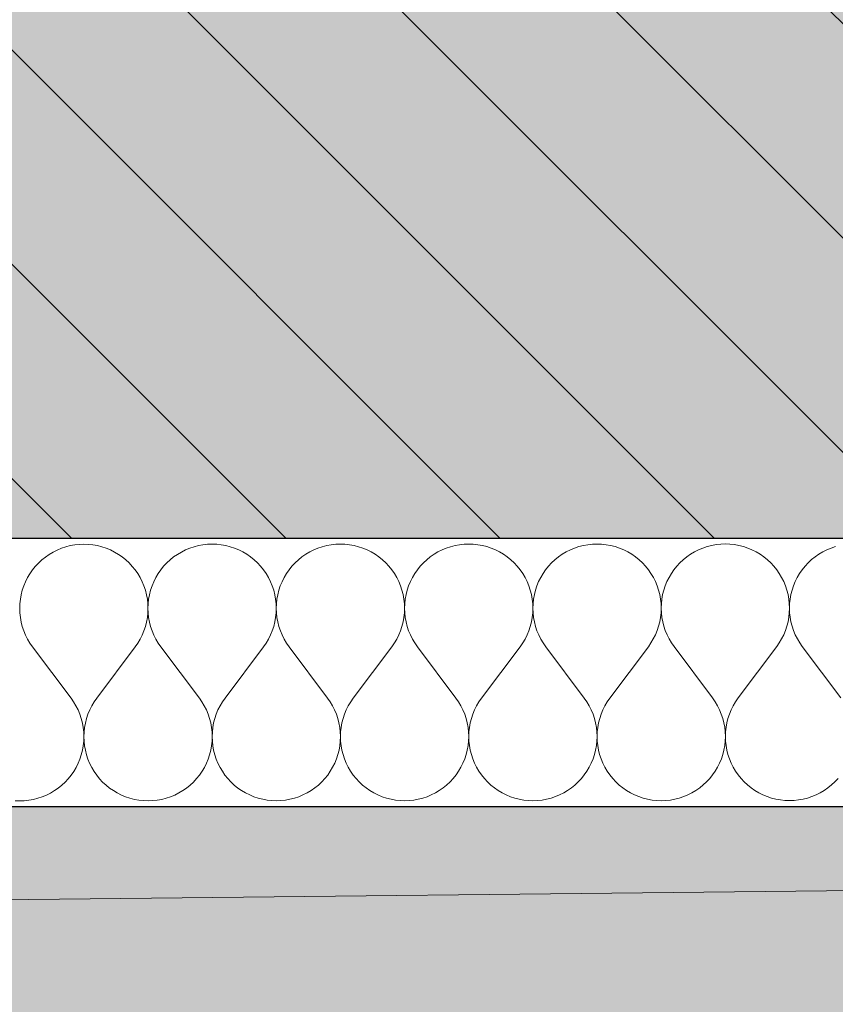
# Model space of a CAD drawing. Header units: millimetres. Extents: x -40276 to 214973, y -147941 to 35228.
# Tile 42 of 256: x -11010 to -10525, y 74 to 659. Entities that reach past the tile are written whole.
import ezdxf

# ---------------------------------------------------------------- set-up
doc = ezdxf.new("R2010")
doc.units = ezdxf.units.MM
doc.header["$MEASUREMENT"] = 0
doc.linetypes.add('Wipeout_Contour', pattern=[1000, 0, -1000])
for name, color, linetype in [('1._POHLED ZÁPADNÍ_2_0_plochy', 7, 'Continuous'), ('1._POHLED ZÁPADNÍ_2_2D prvky - obecné', 7, 'Continuous'), ('1._POHLED ZÁPADNÍ_2_akustické prvky', 7, 'Continuous'), ('1._POHLED ZÁPADNÍ_2_BT_ortho', 7, 'Continuous'), ('1._POHLED ZÁPADNÍ_2_Nové_Výplně – Řezové', 7, 'Continuous'), ('1._POHLED ZÁPADNÍ_2_Výplně – Řezové', 7, 'Continuous')]:
    doc.layers.add(name, color=color, linetype=linetype)

# ---------------------------------------------------------------- blocks, each defined once
blk = doc.blocks.new('*X6', base_point=(-42174.69, -26223.67))
at = {"layer": '1._POHLED ZÁPADNÍ_2_Nové_Výplně – Řezové', "color": 21, "linetype": 'Continuous', "lineweight": 20, "true_color": 0xffaaaa}
for p, q in [((-10984.85, 344.99), (-10987.36, 343.94)), ((-10982.27, 345.85), (-10984.85, 344.99)), ((-10979.63, 346.52), (-10982.27, 345.85)), ((-10976.95, 347), (-10979.63, 346.52)), ((-10974.25, 347.3), (-10976.95, 347)), ((-10971.53, 347.39), (-10974.25, 347.3)), ((-10968.81, 347.3), (-10971.53, 347.39)), ((-10966.11, 347.01), (-10968.81, 347.3)), ((-10963.43, 346.53), (-10966.11, 347.01)), ((-10960.79, 345.85), (-10963.43, 346.53)), ((-10958.21, 344.99), (-10960.79, 345.85)), ((-10955.7, 343.95), (-10958.21, 344.99)), ((-10908.66, 345.01), (-10911.17, 343.97)), ((-10906.08, 345.87), (-10908.66, 345.01)), ((-10903.44, 346.54), (-10906.08, 345.87)), ((-10900.76, 347.03), (-10903.44, 346.54)), ((-10898.06, 347.32), (-10900.76, 347.03)), ((-10895.34, 347.42), (-10898.06, 347.32)), ((-10892.62, 347.32), (-10895.34, 347.42)), ((-10889.92, 347.03), (-10892.62, 347.32)), ((-10887.24, 346.55), (-10889.92, 347.03)), ((-10884.6, 345.88), (-10887.24, 346.55)), ((-10882.02, 345.02), (-10884.6, 345.88)), ((-10879.51, 343.98), (-10882.02, 345.02)), ((-10832.47, 345.03), (-10834.98, 343.99)), ((-10829.89, 345.89), (-10832.47, 345.03)), ((-10827.25, 346.57), (-10829.89, 345.89)), ((-10824.57, 347.05), (-10827.25, 346.57)), ((-10821.87, 347.34), (-10824.57, 347.05)), ((-10819.15, 347.44), (-10821.87, 347.34)), ((-10816.43, 347.34), (-10819.15, 347.44)), ((-10813.73, 347.05), (-10816.43, 347.34)), ((-10811.05, 346.57), (-10813.73, 347.05)), ((-10808.41, 345.9), (-10811.05, 346.57)), ((-10805.83, 345.04), (-10808.41, 345.9)), ((-10803.32, 344), (-10805.83, 345.04)), ((-10756.28, 345.05), (-10758.79, 344.01)), ((-10753.7, 345.91), (-10756.28, 345.05)), ((-10751.06, 346.59), (-10753.7, 345.91)), ((-10748.38, 347.07), (-10751.06, 346.59)), ((-10745.68, 347.36), (-10748.38, 347.07)), ((-10742.96, 347.46), (-10745.68, 347.36)), ((-10740.24, 347.37), (-10742.96, 347.46)), ((-10737.54, 347.08), (-10740.24, 347.37)), ((-10734.86, 346.59), (-10737.54, 347.08)), ((-10732.22, 345.92), (-10734.86, 346.59)), ((-10729.64, 345.06), (-10732.22, 345.92)), ((-10727.13, 344.02), (-10729.64, 345.06)), ((-10680.09, 345.08), (-10682.6, 344.03)), ((-10677.51, 345.94), (-10680.09, 345.08)), ((-10674.87, 346.61), (-10677.51, 345.94)), ((-10672.19, 347.09), (-10674.87, 346.61)), ((-10669.49, 347.39), (-10672.19, 347.09)), ((-10666.77, 347.48), (-10669.49, 347.39)), ((-10664.05, 347.39), (-10666.77, 347.48)), ((-10661.35, 347.1), (-10664.05, 347.39)), ((-10658.67, 346.62), (-10661.35, 347.1)), ((-10656.03, 345.94), (-10658.67, 346.62)), ((-10653.45, 345.08), (-10656.03, 345.94)), ((-10650.94, 344.04), (-10653.45, 345.08)), ((-10603.9, 345.1), (-10606.41, 344.06)), ((-10601.32, 345.96), (-10603.9, 345.1)), ((-10598.68, 346.63), (-10601.32, 345.96)), ((-10596, 347.12), (-10598.68, 346.63)), ((-10593.3, 347.41), (-10596, 347.12)), ((-10590.58, 347.51), (-10593.3, 347.41)), ((-10587.86, 347.41), (-10590.58, 347.51)), ((-10585.16, 347.12), (-10587.86, 347.41)), ((-10582.48, 346.64), (-10585.16, 347.12)), ((-10579.84, 345.97), (-10582.48, 346.64)), ((-10577.26, 345.11), (-10579.84, 345.97)), ((-10574.75, 344.07), (-10577.26, 345.11)), ((-10527.71, 345.12), (-10530.22, 344.08)), ((-10525.12, 345.98), (-10527.71, 345.12)), ((-10994.37, 339.78), (-10996.48, 338.08)), ((-10992.13, 341.34), (-10994.37, 339.78)), ((-10989.79, 342.73), (-10992.13, 341.34)), ((-10987.36, 343.94), (-10989.79, 342.73)), ((-10953.27, 342.74), (-10955.7, 343.95)), ((-10950.93, 341.35), (-10953.27, 342.74)), ((-10948.69, 339.8), (-10950.93, 341.35)), ((-10946.57, 338.09), (-10948.69, 339.8)), ((-10918.18, 339.81), (-10920.29, 338.1)), ((-10915.94, 341.36), (-10918.18, 339.81)), ((-10913.6, 342.75), (-10915.94, 341.36)), ((-10911.17, 343.97), (-10913.6, 342.75)), ((-10877.08, 342.76), (-10879.51, 343.98)), ((-10874.74, 341.37), (-10877.08, 342.76)), ((-10872.5, 339.82), (-10874.74, 341.37)), ((-10870.38, 338.11), (-10872.5, 339.82)), ((-10841.99, 339.83), (-10844.1, 338.12)), ((-10839.75, 341.38), (-10841.99, 339.83)), ((-10837.41, 342.77), (-10839.75, 341.38)), ((-10834.98, 343.99), (-10837.41, 342.77)), ((-10800.89, 342.78), (-10803.32, 344)), ((-10798.55, 341.39), (-10800.89, 342.78)), ((-10796.31, 339.84), (-10798.55, 341.39)), ((-10794.19, 338.13), (-10796.31, 339.84)), ((-10765.8, 339.85), (-10767.91, 338.14)), ((-10763.56, 341.4), (-10765.8, 339.85)), ((-10761.22, 342.79), (-10763.56, 341.4)), ((-10758.79, 344.01), (-10761.22, 342.79)), ((-10724.69, 342.8), (-10727.13, 344.02)), ((-10722.35, 341.42), (-10724.69, 342.8)), ((-10720.12, 339.86), (-10722.35, 341.42)), ((-10718, 338.16), (-10720.12, 339.86)), ((-10689.6, 339.87), (-10691.72, 338.16)), ((-10687.37, 341.43), (-10689.6, 339.87)), ((-10685.03, 342.82), (-10687.37, 341.43)), ((-10682.6, 344.03), (-10685.03, 342.82)), ((-10648.5, 342.83), (-10650.94, 344.04)), ((-10646.16, 341.44), (-10648.5, 342.83)), ((-10643.93, 339.89), (-10646.16, 341.44)), ((-10641.81, 338.18), (-10643.93, 339.89)), ((-10613.41, 339.9), (-10615.53, 338.19)), ((-10611.18, 341.45), (-10613.41, 339.9)), ((-10608.84, 342.84), (-10611.18, 341.45)), ((-10606.41, 344.06), (-10608.84, 342.84)), ((-10572.31, 342.85), (-10574.75, 344.07)), ((-10569.97, 341.46), (-10572.31, 342.85)), ((-10567.74, 339.91), (-10569.97, 341.46)), ((-10565.62, 338.2), (-10567.74, 339.91)), ((-10537.22, 339.92), (-10539.34, 338.21)), ((-10534.99, 341.47), (-10537.22, 339.92)), ((-10532.65, 342.86), (-10534.99, 341.47)), ((-10530.22, 344.08), (-10532.65, 342.86)), ((-11000.33, 334.23), (-11002.03, 332.11)), ((-10998.47, 336.22), (-11000.33, 334.23)), ((-10996.48, 338.08), (-10998.47, 336.22)), ((-10944.58, 336.24), (-10946.57, 338.09)), ((-10942.73, 334.24), (-10944.58, 336.24)), ((-10941.02, 332.13), (-10942.73, 334.24)), ((-10924.14, 334.25), (-10925.84, 332.13)), ((-10922.28, 336.24), (-10924.14, 334.25)), ((-10920.29, 338.1), (-10922.28, 336.24)), ((-10868.39, 336.26), (-10870.38, 338.11)), ((-10866.54, 334.27), (-10868.39, 336.26)), ((-10864.83, 332.15), (-10866.54, 334.27)), ((-10847.95, 334.27), (-10849.65, 332.15)), ((-10846.09, 336.26), (-10847.95, 334.27)), ((-10844.1, 338.12), (-10846.09, 336.26)), ((-10792.2, 336.28), (-10794.19, 338.13)), ((-10790.35, 334.29), (-10792.2, 336.28)), ((-10788.64, 332.17), (-10790.35, 334.29)), ((-10771.76, 334.3), (-10773.46, 332.18)), ((-10769.9, 336.29), (-10771.76, 334.3)), ((-10767.91, 338.14), (-10769.9, 336.29)), ((-10716.01, 336.3), (-10718, 338.16)), ((-10714.16, 334.31), (-10716.01, 336.3)), ((-10712.45, 332.19), (-10714.16, 334.31)), ((-10695.56, 334.32), (-10697.27, 332.2)), ((-10693.71, 336.31), (-10695.56, 334.32)), ((-10691.72, 338.16), (-10693.71, 336.31)), ((-10639.82, 336.33), (-10641.81, 338.18)), ((-10637.97, 334.33), (-10639.82, 336.33)), ((-10636.26, 332.22), (-10637.97, 334.33)), ((-10619.37, 334.34), (-10621.08, 332.22)), ((-10617.52, 336.33), (-10619.37, 334.34)), ((-10615.53, 338.19), (-10617.52, 336.33)), ((-10563.63, 336.35), (-10565.62, 338.2)), ((-10561.78, 334.36), (-10563.63, 336.35)), ((-10560.07, 332.24), (-10561.78, 334.36)), ((-10543.18, 334.36), (-10544.89, 332.24)), ((-10541.33, 336.35), (-10543.18, 334.36)), ((-10539.34, 338.21), (-10541.33, 336.35)), ((-11004.97, 327.53), (-11006.18, 325.1)), ((-11003.58, 329.87), (-11004.97, 327.53)), ((-11002.03, 332.11), (-11003.58, 329.87)), ((-10939.47, 329.89), (-10941.02, 332.13)), ((-10938.08, 327.55), (-10939.47, 329.89)), ((-10936.86, 325.12), (-10938.08, 327.55)), ((-10928.78, 327.55), (-10929.99, 325.12)), ((-10927.39, 329.9), (-10928.78, 327.55)), ((-10925.84, 332.13), (-10927.39, 329.9)), ((-10863.28, 329.91), (-10864.83, 332.15)), ((-10861.89, 327.57), (-10863.28, 329.91)), ((-10860.67, 325.14), (-10861.89, 327.57)), ((-10852.59, 327.58), (-10853.8, 325.14)), ((-10851.2, 329.92), (-10852.59, 327.58)), ((-10849.65, 332.15), (-10851.2, 329.92)), ((-10787.09, 329.94), (-10788.64, 332.17)), ((-10785.7, 327.6), (-10787.09, 329.94)), ((-10784.48, 325.16), (-10785.7, 327.6)), ((-10776.4, 327.6), (-10777.61, 325.17)), ((-10775.01, 329.94), (-10776.4, 327.6)), ((-10773.46, 332.18), (-10775.01, 329.94)), ((-10710.9, 329.96), (-10712.45, 332.19)), ((-10709.51, 327.62), (-10710.9, 329.96)), ((-10708.29, 325.19), (-10709.51, 327.62)), ((-10700.21, 327.62), (-10701.42, 325.19)), ((-10698.82, 329.96), (-10700.21, 327.62)), ((-10697.27, 332.2), (-10698.82, 329.96)), ((-10634.71, 329.98), (-10636.26, 332.22)), ((-10633.32, 327.64), (-10634.71, 329.98)), ((-10632.1, 325.21), (-10633.32, 327.64)), ((-10624.02, 327.64), (-10625.23, 325.21)), ((-10622.63, 329.98), (-10624.02, 327.64)), ((-10621.08, 332.22), (-10622.63, 329.98)), ((-10558.52, 330), (-10560.07, 332.24)), ((-10557.13, 327.66), (-10558.52, 330)), ((-10555.91, 325.23), (-10557.13, 327.66)), ((-10547.83, 327.67), (-10549.04, 325.23)), ((-10546.44, 330.01), (-10547.83, 327.67)), ((-10544.89, 332.24), (-10546.44, 330.01)), ((-11007.22, 322.58), (-11008.08, 320)), ((-11006.18, 325.1), (-11007.22, 322.58)), ((-10935.82, 322.61), (-10936.86, 325.12)), ((-10934.97, 320.02), (-10935.82, 322.61)), ((-10931.03, 322.61), (-10931.89, 320.02)), ((-10929.99, 325.12), (-10931.03, 322.61)), ((-10859.63, 322.63), (-10860.67, 325.14)), ((-10858.78, 320.05), (-10859.63, 322.63)), ((-10854.84, 322.63), (-10855.7, 320.05)), ((-10853.8, 325.14), (-10854.84, 322.63)), ((-10783.44, 322.65), (-10784.48, 325.16)), ((-10782.58, 320.07), (-10783.44, 322.65)), ((-10778.65, 322.65), (-10779.51, 320.07)), ((-10777.61, 325.17), (-10778.65, 322.65)), ((-10707.25, 322.67), (-10708.29, 325.19)), ((-10706.39, 320.09), (-10707.25, 322.67)), ((-10702.46, 322.67), (-10703.32, 320.09)), ((-10701.42, 325.19), (-10702.46, 322.67)), ((-10631.06, 322.69), (-10632.1, 325.21)), ((-10630.2, 320.11), (-10631.06, 322.69)), ((-10626.27, 322.7), (-10627.13, 320.11)), ((-10625.23, 325.21), (-10626.27, 322.7)), ((-10554.87, 322.72), (-10555.91, 325.23)), ((-10554.01, 320.14), (-10554.87, 322.72)), ((-10550.08, 322.72), (-10550.94, 320.14)), ((-10549.04, 325.23), (-10550.08, 322.72)), ((-11008.75, 317.37), (-11009.23, 314.69)), ((-11008.08, 320), (-11008.75, 317.37)), ((-10934.29, 317.39), (-10934.97, 320.02)), ((-10933.81, 314.71), (-10934.29, 317.39)), ((-10932.56, 317.39), (-10933.04, 314.71)), ((-10931.89, 320.02), (-10932.56, 317.39)), ((-10858.1, 317.41), (-10858.78, 320.05)), ((-10857.62, 314.73), (-10858.1, 317.41)), ((-10856.37, 317.41), (-10856.85, 314.73)), ((-10855.7, 320.05), (-10856.37, 317.41)), ((-10781.91, 317.43), (-10782.58, 320.07)), ((-10781.43, 314.75), (-10781.91, 317.43)), ((-10780.18, 317.43), (-10780.66, 314.75)), ((-10779.51, 320.07), (-10780.18, 317.43)), ((-10705.72, 317.45), (-10706.39, 320.09)), ((-10705.24, 314.78), (-10705.72, 317.45)), ((-10703.99, 317.46), (-10704.47, 314.78)), ((-10703.32, 320.09), (-10703.99, 317.46)), ((-10629.53, 317.48), (-10630.2, 320.11)), ((-10629.05, 314.8), (-10629.53, 317.48)), ((-10627.8, 317.48), (-10628.28, 314.8)), ((-10627.13, 320.11), (-10627.8, 317.48)), ((-10553.34, 317.5), (-10554.01, 320.14)), ((-10552.86, 314.82), (-10553.34, 317.5)), ((-10551.61, 317.5), (-10552.09, 314.82)), ((-10550.94, 320.14), (-10551.61, 317.5)), ((-11009.52, 311.98), (-11009.62, 309.26)), ((-11009.23, 314.69), (-11009.52, 311.98)), ((-10933.52, 312), (-10933.81, 314.71)), ((-10933.42, 309.29), (-10933.52, 312)), ((-10933.33, 312), (-10933.42, 309.29)), ((-10933.04, 314.71), (-10933.33, 312)), ((-10857.33, 312.03), (-10857.62, 314.73)), ((-10857.23, 309.31), (-10857.33, 312.03)), ((-10857.14, 312.03), (-10857.23, 309.31)), ((-10856.85, 314.73), (-10857.14, 312.03)), ((-10781.14, 312.05), (-10781.43, 314.75)), ((-10781.04, 309.33), (-10781.14, 312.05)), ((-10780.95, 312.05), (-10781.04, 309.33)), ((-10780.66, 314.75), (-10780.95, 312.05)), ((-10704.95, 312.07), (-10705.24, 314.78)), ((-10704.85, 309.35), (-10704.95, 312.07)), ((-10704.76, 312.07), (-10704.85, 309.35)), ((-10704.47, 314.78), (-10704.76, 312.07)), ((-10628.76, 312.09), (-10629.05, 314.8)), ((-10628.66, 309.38), (-10628.76, 312.09)), ((-10628.57, 312.09), (-10628.66, 309.38)), ((-10628.28, 314.8), (-10628.57, 312.09)), ((-10552.57, 312.12), (-10552.86, 314.82)), ((-10552.47, 309.4), (-10552.57, 312.12)), ((-10552.38, 312.12), (-10552.47, 309.4)), ((-10552.09, 314.82), (-10552.38, 312.12)), ((-11009.62, 309.26), (-11009.52, 306.54)), ((-11009.52, 306.54), (-11009.22, 303.84)), ((-10933.81, 303.86), (-10933.52, 306.57)), ((-10933.52, 306.57), (-10933.42, 309.29)), ((-10933.42, 309.29), (-10933.33, 306.57)), ((-10933.33, 306.57), (-10933.03, 303.86)), ((-10857.62, 303.88), (-10857.33, 306.59)), ((-10857.33, 306.59), (-10857.23, 309.31)), ((-10857.23, 309.31), (-10857.13, 306.59)), ((-10857.13, 306.59), (-10856.84, 303.89)), ((-10781.43, 303.91), (-10781.14, 306.61)), ((-10781.14, 306.61), (-10781.04, 309.33)), ((-10781.04, 309.33), (-10780.94, 306.61)), ((-10780.94, 306.61), (-10780.65, 303.91)), ((-10705.24, 303.93), (-10704.95, 306.63)), ((-10704.95, 306.63), (-10704.85, 309.35)), ((-10704.85, 309.35), (-10704.75, 306.63)), ((-10704.75, 306.63), (-10704.46, 303.93)), ((-10629.05, 303.95), (-10628.76, 306.66)), ((-10628.76, 306.66), (-10628.66, 309.38)), ((-10628.66, 309.38), (-10628.56, 306.66)), ((-10628.56, 306.66), (-10628.27, 303.95)), ((-10553.35, 301.3), (-10552.86, 303.97)), ((-10552.86, 303.97), (-10552.57, 306.68)), ((-10552.57, 306.68), (-10552.47, 309.4)), ((-10552.47, 309.4), (-10552.37, 306.68)), ((-10552.37, 306.68), (-10552.08, 303.97)), ((-10552.08, 303.97), (-10551.59, 301.3)), ((-11009.22, 303.84), (-11008.74, 301.16)), ((-11008.74, 301.16), (-11008.06, 298.53)), ((-11008.06, 298.53), (-11007.2, 295.95)), ((-10935.83, 295.97), (-10934.97, 298.55)), ((-10934.97, 298.55), (-10934.3, 301.19)), ((-10934.3, 301.19), (-10933.81, 303.86)), ((-10933.03, 303.86), (-10932.55, 301.19)), ((-10932.55, 301.19), (-10931.87, 298.55)), ((-10931.87, 298.55), (-10931.01, 295.97)), ((-10859.64, 295.99), (-10858.78, 298.57)), ((-10858.78, 298.57), (-10858.11, 301.21)), ((-10858.11, 301.21), (-10857.62, 303.88)), ((-10856.84, 303.89), (-10856.36, 301.21)), ((-10856.36, 301.21), (-10855.68, 298.57)), ((-10855.68, 298.57), (-10854.82, 295.99)), ((-10783.45, 296.01), (-10782.59, 298.59)), ((-10782.59, 298.59), (-10781.92, 301.23)), ((-10781.92, 301.23), (-10781.43, 303.91)), ((-10780.65, 303.91), (-10780.17, 301.23)), ((-10780.17, 301.23), (-10779.49, 298.6)), ((-10779.49, 298.6), (-10778.63, 296.02)), ((-10707.26, 296.04), (-10706.4, 298.62)), ((-10706.4, 298.62), (-10705.73, 301.25)), ((-10705.73, 301.25), (-10705.24, 303.93)), ((-10704.46, 303.93), (-10703.97, 301.25)), ((-10703.97, 301.25), (-10703.3, 298.62)), ((-10703.3, 298.62), (-10702.44, 296.04)), ((-10631.07, 296.06), (-10630.21, 298.64)), ((-10630.21, 298.64), (-10629.54, 301.28)), ((-10629.54, 301.28), (-10629.05, 303.95)), ((-10628.27, 303.95), (-10627.78, 301.28)), ((-10627.78, 301.28), (-10627.11, 298.64)), ((-10627.11, 298.64), (-10626.25, 296.06)), ((-10554.88, 296.08), (-10554.02, 298.66)), ((-10554.02, 298.66), (-10553.35, 301.3)), ((-10551.59, 301.3), (-10550.92, 298.66)), ((-10550.92, 298.66), (-10550.06, 296.08)), ((-11007.2, 295.95), (-11006.16, 293.44)), ((-11006.16, 293.44), (-11004.93, 291)), ((-10938.09, 291.02), (-10936.88, 293.46)), ((-10936.88, 293.46), (-10935.83, 295.97)), ((-10931.01, 295.97), (-10929.96, 293.46)), ((-10929.96, 293.46), (-10928.74, 291.03)), ((-10861.9, 291.05), (-10860.69, 293.48)), ((-10860.69, 293.48), (-10859.64, 295.99)), ((-10854.82, 295.99), (-10853.77, 293.48)), ((-10853.77, 293.48), (-10852.55, 291.05)), ((-10785.71, 291.07), (-10784.49, 293.5)), ((-10784.49, 293.5), (-10783.45, 296.01)), ((-10778.63, 296.02), (-10777.58, 293.5)), ((-10777.58, 293.5), (-10776.36, 291.07)), ((-10709.52, 291.09), (-10708.3, 293.52)), ((-10708.3, 293.52), (-10707.26, 296.04)), ((-10702.44, 296.04), (-10701.39, 293.53)), ((-10701.39, 293.53), (-10700.17, 291.09)), ((-10633.33, 291.11), (-10632.11, 293.55)), ((-10632.11, 293.55), (-10631.07, 296.06)), ((-10626.25, 296.06), (-10625.2, 293.55)), ((-10625.2, 293.55), (-10623.98, 291.12)), ((-10557.14, 291.14), (-10555.92, 293.57)), ((-10555.92, 293.57), (-10554.88, 296.08)), ((-10550.06, 296.08), (-10549.01, 293.57)), ((-10549.01, 293.57), (-10547.79, 291.14)), ((-11004.93, 291), (-11003.54, 288.67)), ((-11003.54, 288.67), (-11001.99, 286.43)), ((-10963.89, 255.97), (-10941.04, 286.45)), ((-10941.04, 286.45), (-10939.48, 288.68)), ((-10939.48, 288.68), (-10938.09, 291.02)), ((-10928.74, 291.03), (-10927.35, 288.69)), ((-10927.35, 288.69), (-10925.8, 286.46)), ((-10902.93, 255.99), (-10925.8, 286.46)), ((-10887.69, 255.99), (-10864.85, 286.47)), ((-10864.85, 286.47), (-10863.29, 288.71)), ((-10863.29, 288.71), (-10861.9, 291.05)), ((-10852.55, 291.05), (-10851.16, 288.71)), ((-10851.16, 288.71), (-10849.61, 286.48)), ((-10826.74, 256.01), (-10849.61, 286.48)), ((-10811.5, 256.01), (-10788.66, 286.5)), ((-10788.66, 286.5), (-10787.1, 288.73)), ((-10787.1, 288.73), (-10785.71, 291.07)), ((-10776.36, 291.07), (-10774.97, 288.73)), ((-10774.97, 288.73), (-10773.42, 286.5)), ((-10750.55, 256.03), (-10773.42, 286.5)), ((-10735.31, 256.04), (-10712.47, 286.52)), ((-10712.47, 286.52), (-10710.91, 288.75)), ((-10710.91, 288.75), (-10709.52, 291.09)), ((-10700.17, 291.09), (-10698.78, 288.76)), ((-10698.78, 288.76), (-10697.23, 286.52)), ((-10674.36, 256.05), (-10697.23, 286.52)), ((-10659.12, 256.06), (-10636.28, 286.54)), ((-10636.28, 286.54), (-10634.72, 288.77)), ((-10634.72, 288.77), (-10633.33, 291.11)), ((-10623.98, 291.12), (-10622.59, 288.78)), ((-10622.59, 288.78), (-10621.04, 286.55)), ((-10598.17, 256.08), (-10621.04, 286.55)), ((-10582.93, 256.08), (-10560.08, 286.56)), ((-10560.08, 286.56), (-10558.53, 288.8)), ((-10558.53, 288.8), (-10557.14, 291.14)), ((-10547.79, 291.14), (-10546.4, 288.8)), ((-10546.4, 288.8), (-10544.85, 286.57)), ((-10521.98, 256.1), (-10544.85, 286.57)), ((-10979.12, 255.96), (-11001.99, 286.43)), ((-10977.57, 253.73), (-10979.12, 255.96)), ((-10976.18, 251.39), (-10977.57, 253.73)), ((-10974.96, 248.96), (-10976.18, 251.39)), ((-10966.83, 251.4), (-10968.05, 248.96)), ((-10965.44, 253.73), (-10966.83, 251.4)), ((-10963.89, 255.97), (-10965.44, 253.73)), ((-10901.38, 253.75), (-10902.93, 255.99)), ((-10899.99, 251.42), (-10901.38, 253.75)), ((-10898.77, 248.98), (-10899.99, 251.42)), ((-10890.64, 251.42), (-10891.86, 248.99)), ((-10889.25, 253.76), (-10890.64, 251.42)), ((-10887.69, 255.99), (-10889.25, 253.76)), ((-10825.19, 253.78), (-10826.74, 256.01)), ((-10823.8, 251.44), (-10825.19, 253.78)), ((-10822.58, 249.01), (-10823.8, 251.44)), ((-10814.45, 251.44), (-10815.67, 249.01)), ((-10813.06, 253.78), (-10814.45, 251.44)), ((-10811.5, 256.01), (-10813.06, 253.78)), ((-10749, 253.8), (-10750.55, 256.03)), ((-10747.61, 251.46), (-10749, 253.8)), ((-10746.39, 249.03), (-10747.61, 251.46)), ((-10738.26, 251.46), (-10739.48, 249.03)), ((-10736.87, 253.8), (-10738.26, 251.46)), ((-10735.31, 256.04), (-10736.87, 253.8)), ((-10672.81, 253.82), (-10674.36, 256.05)), ((-10671.42, 251.48), (-10672.81, 253.82)), ((-10670.2, 249.05), (-10671.42, 251.48)), ((-10662.07, 251.49), (-10663.28, 249.05)), ((-10660.68, 253.82), (-10662.07, 251.49)), ((-10659.12, 256.06), (-10660.68, 253.82)), ((-10596.62, 253.84), (-10598.17, 256.08)), ((-10595.23, 251.5), (-10596.62, 253.84)), ((-10594.01, 249.07), (-10595.23, 251.5)), ((-10585.88, 251.51), (-10587.09, 249.08)), ((-10584.49, 253.85), (-10585.88, 251.51)), ((-10582.93, 256.08), (-10584.49, 253.85)), ((-10973.91, 246.45), (-10974.96, 248.96)), ((-10973.05, 243.87), (-10973.91, 246.45)), ((-10969.09, 246.45), (-10969.95, 243.87)), ((-10968.05, 248.96), (-10969.09, 246.45)), ((-10897.72, 246.47), (-10898.77, 248.98)), ((-10896.86, 243.89), (-10897.72, 246.47)), ((-10892.9, 246.47), (-10893.76, 243.89)), ((-10891.86, 248.99), (-10892.9, 246.47)), ((-10821.53, 246.49), (-10822.58, 249.01)), ((-10820.67, 243.91), (-10821.53, 246.49)), ((-10816.71, 246.5), (-10817.57, 243.91)), ((-10815.67, 249.01), (-10816.71, 246.5)), ((-10745.34, 246.52), (-10746.39, 249.03)), ((-10744.48, 243.94), (-10745.34, 246.52)), ((-10740.52, 246.52), (-10741.38, 243.94)), ((-10739.48, 249.03), (-10740.52, 246.52)), ((-10669.15, 246.54), (-10670.2, 249.05)), ((-10668.29, 243.96), (-10669.15, 246.54)), ((-10664.33, 246.54), (-10665.19, 243.96)), ((-10663.28, 249.05), (-10664.33, 246.54)), ((-10592.96, 246.56), (-10594.01, 249.07)), ((-10592.1, 243.98), (-10592.96, 246.56)), ((-10588.14, 246.56), (-10589, 243.98)), ((-10587.09, 249.08), (-10588.14, 246.56)), ((-10972.38, 241.23), (-10973.05, 243.87)), ((-10971.89, 238.56), (-10972.38, 241.23)), ((-10970.62, 241.23), (-10971.11, 238.56)), ((-10969.95, 243.87), (-10970.62, 241.23)), ((-10896.19, 241.26), (-10896.86, 243.89)), ((-10895.7, 238.58), (-10896.19, 241.26)), ((-10894.43, 241.26), (-10894.92, 238.58)), ((-10893.76, 243.89), (-10894.43, 241.26)), ((-10820, 241.28), (-10820.67, 243.91)), ((-10819.51, 238.6), (-10820, 241.28)), ((-10818.24, 241.28), (-10818.73, 238.6)), ((-10817.57, 243.91), (-10818.24, 241.28)), ((-10743.81, 241.3), (-10744.48, 243.94)), ((-10743.32, 238.62), (-10743.81, 241.3)), ((-10742.05, 241.3), (-10742.54, 238.62)), ((-10741.38, 243.94), (-10742.05, 241.3)), ((-10667.61, 241.32), (-10668.29, 243.96)), ((-10667.13, 238.65), (-10667.61, 241.32)), ((-10665.86, 241.32), (-10666.35, 238.65)), ((-10665.19, 243.96), (-10665.86, 241.32)), ((-10591.42, 241.35), (-10592.1, 243.98)), ((-10590.94, 238.67), (-10591.42, 241.35)), ((-10589.67, 241.35), (-10590.16, 238.67)), ((-10589, 243.98), (-10589.67, 241.35)), ((-10971.6, 235.85), (-10971.89, 238.56)), ((-10971.5, 233.13), (-10971.6, 235.85)), ((-10971.4, 235.85), (-10971.5, 233.13)), ((-10971.11, 238.56), (-10971.4, 235.85)), ((-10895.41, 235.87), (-10895.7, 238.58)), ((-10895.31, 233.16), (-10895.41, 235.87)), ((-10895.21, 235.87), (-10895.31, 233.16)), ((-10894.92, 238.58), (-10895.21, 235.87)), ((-10819.22, 235.9), (-10819.51, 238.6)), ((-10819.12, 233.18), (-10819.22, 235.9)), ((-10819.02, 235.9), (-10819.12, 233.18)), ((-10818.73, 238.6), (-10819.02, 235.9)), ((-10743.03, 235.92), (-10743.32, 238.62)), ((-10742.93, 233.2), (-10743.03, 235.92)), ((-10742.83, 235.92), (-10742.93, 233.2)), ((-10742.54, 238.62), (-10742.83, 235.92)), ((-10666.84, 235.94), (-10667.13, 238.65)), ((-10666.74, 233.22), (-10666.84, 235.94)), ((-10666.64, 235.94), (-10666.74, 233.22)), ((-10666.35, 238.65), (-10666.64, 235.94)), ((-10590.64, 235.96), (-10590.94, 238.67)), ((-10590.55, 233.25), (-10590.64, 235.96)), ((-10590.45, 235.96), (-10590.55, 233.25)), ((-10590.16, 238.67), (-10590.45, 235.96)), ((-10971.88, 227.71), (-10971.59, 230.41)), ((-10971.59, 230.41), (-10971.5, 233.13)), ((-10971.5, 233.13), (-10971.4, 230.41)), ((-10971.4, 230.41), (-10971.11, 227.71)), ((-10895.69, 227.73), (-10895.4, 230.44)), ((-10895.4, 230.44), (-10895.31, 233.16)), ((-10895.31, 233.16), (-10895.21, 230.44)), ((-10895.21, 230.44), (-10894.92, 227.73)), ((-10819.5, 227.75), (-10819.21, 230.46)), ((-10819.21, 230.46), (-10819.12, 233.18)), ((-10819.12, 233.18), (-10819.02, 230.46)), ((-10819.02, 230.46), (-10818.73, 227.75)), ((-10743.31, 227.78), (-10743.02, 230.48)), ((-10743.02, 230.48), (-10742.93, 233.2)), ((-10742.93, 233.2), (-10742.83, 230.48)), ((-10742.83, 230.48), (-10742.54, 227.78)), ((-10667.12, 227.8), (-10666.83, 230.5)), ((-10666.83, 230.5), (-10666.74, 233.22)), ((-10666.74, 233.22), (-10666.64, 230.5)), ((-10666.64, 230.5), (-10666.35, 227.8)), ((-10590.93, 227.82), (-10590.64, 230.53)), ((-10590.64, 230.53), (-10590.55, 233.25)), ((-10590.55, 233.25), (-10590.45, 230.53)), ((-10590.45, 230.53), (-10590.16, 227.82)), ((-10973.89, 219.81), (-10973.03, 222.39)), ((-10973.03, 222.39), (-10972.36, 225.03)), ((-10972.36, 225.03), (-10971.88, 227.71)), ((-10971.11, 227.71), (-10970.63, 225.03)), ((-10970.63, 225.03), (-10969.96, 222.4)), ((-10969.96, 222.4), (-10969.1, 219.81)), ((-10897.7, 219.84), (-10896.84, 222.42)), ((-10896.84, 222.42), (-10896.17, 225.05)), ((-10896.17, 225.05), (-10895.69, 227.73)), ((-10894.92, 227.73), (-10894.44, 225.05)), ((-10894.44, 225.05), (-10893.77, 222.42)), ((-10893.77, 222.42), (-10892.91, 219.84)), ((-10821.51, 219.86), (-10820.65, 222.44)), ((-10820.65, 222.44), (-10819.98, 225.08)), ((-10819.98, 225.08), (-10819.5, 227.75)), ((-10818.73, 227.75), (-10818.25, 225.08)), ((-10818.25, 225.08), (-10817.58, 222.44)), ((-10817.58, 222.44), (-10816.72, 219.86)), ((-10745.32, 219.88), (-10744.46, 222.46)), ((-10744.46, 222.46), (-10743.79, 225.1)), ((-10743.79, 225.1), (-10743.31, 227.78)), ((-10742.54, 227.78), (-10742.06, 225.1)), ((-10742.06, 225.1), (-10741.39, 222.46)), ((-10741.39, 222.46), (-10740.53, 219.88)), ((-10669.13, 219.9), (-10668.27, 222.48)), ((-10668.27, 222.48), (-10667.6, 225.12)), ((-10667.6, 225.12), (-10667.12, 227.8)), ((-10666.35, 227.8), (-10665.87, 225.12)), ((-10665.87, 225.12), (-10665.2, 222.49)), ((-10665.2, 222.49), (-10664.34, 219.9)), ((-10592.94, 219.92), (-10592.08, 222.51)), ((-10592.08, 222.51), (-10591.41, 225.14)), ((-10591.41, 225.14), (-10590.93, 227.82)), ((-10590.16, 227.82), (-10589.68, 225.14)), ((-10589.68, 225.14), (-10589, 222.51)), ((-10589, 222.51), (-10588.15, 219.93)), ((-10976.14, 214.86), (-10974.93, 217.3)), ((-10974.93, 217.3), (-10973.89, 219.81)), ((-10969.1, 219.81), (-10968.06, 217.3)), ((-10968.06, 217.3), (-10966.84, 214.87)), ((-10899.95, 214.89), (-10898.74, 217.32)), ((-10898.74, 217.32), (-10897.7, 219.84)), ((-10892.91, 219.84), (-10891.87, 217.32)), ((-10891.87, 217.32), (-10890.65, 214.89)), ((-10823.76, 214.91), (-10822.55, 217.34)), ((-10822.55, 217.34), (-10821.51, 219.86)), ((-10816.72, 219.86), (-10815.68, 217.35)), ((-10815.68, 217.35), (-10814.46, 214.91)), ((-10747.57, 214.93), (-10746.36, 217.37)), ((-10746.36, 217.37), (-10745.32, 219.88)), ((-10740.53, 219.88), (-10739.49, 217.37)), ((-10739.49, 217.37), (-10738.27, 214.93)), ((-10671.38, 214.95), (-10670.17, 217.39)), ((-10670.17, 217.39), (-10669.13, 219.9)), ((-10664.34, 219.9), (-10663.3, 217.39)), ((-10663.3, 217.39), (-10662.08, 214.96)), ((-10595.19, 214.98), (-10593.98, 217.41)), ((-10593.98, 217.41), (-10592.94, 219.92)), ((-10588.15, 219.93), (-10587.11, 217.41)), ((-10587.11, 217.41), (-10585.89, 214.98)), ((-10979.08, 210.29), (-10977.53, 212.52)), ((-10977.53, 212.52), (-10976.14, 214.86)), ((-10966.84, 214.87), (-10965.45, 212.53)), ((-10965.45, 212.53), (-10963.9, 210.29)), ((-10902.89, 210.31), (-10901.34, 212.55)), ((-10901.34, 212.55), (-10899.95, 214.89)), ((-10890.65, 214.89), (-10889.26, 212.55)), ((-10889.26, 212.55), (-10887.71, 210.32)), ((-10826.7, 210.33), (-10825.15, 212.57)), ((-10825.15, 212.57), (-10823.76, 214.91)), ((-10814.46, 214.91), (-10813.07, 212.57)), ((-10813.07, 212.57), (-10811.52, 210.34)), ((-10750.51, 210.36), (-10748.96, 212.59)), ((-10748.96, 212.59), (-10747.57, 214.93)), ((-10738.27, 214.93), (-10736.88, 212.6)), ((-10736.88, 212.6), (-10735.33, 210.36)), ((-10674.32, 210.38), (-10672.77, 212.61)), ((-10672.77, 212.61), (-10671.38, 214.95)), ((-10662.08, 214.96), (-10660.69, 212.62)), ((-10660.69, 212.62), (-10659.14, 210.38)), ((-10598.13, 210.4), (-10596.58, 212.64)), ((-10596.58, 212.64), (-10595.19, 214.98)), ((-10585.89, 214.98), (-10584.5, 212.64)), ((-10584.5, 212.64), (-10582.95, 210.41)), ((-10984.63, 204.32), (-10982.64, 206.18)), ((-10982.64, 206.18), (-10980.79, 208.17)), ((-10980.79, 208.17), (-10979.08, 210.29)), ((-10963.9, 210.29), (-10962.19, 208.17)), ((-10962.19, 208.17), (-10960.34, 206.18)), ((-10960.34, 206.18), (-10958.35, 204.33)), ((-10908.44, 204.34), (-10906.45, 206.2)), ((-10906.45, 206.2), (-10904.6, 208.19)), ((-10904.6, 208.19), (-10902.89, 210.31)), ((-10887.71, 210.32), (-10886, 208.2)), ((-10886, 208.2), (-10884.15, 206.21)), ((-10884.15, 206.21), (-10882.16, 204.35)), ((-10832.25, 204.37), (-10830.26, 206.22)), ((-10830.26, 206.22), (-10828.41, 208.21)), ((-10828.41, 208.21), (-10826.7, 210.33)), ((-10811.52, 210.34), (-10809.81, 208.22)), ((-10809.81, 208.22), (-10807.96, 206.23)), ((-10807.96, 206.23), (-10805.97, 204.37)), ((-10756.06, 204.39), (-10754.07, 206.24)), ((-10754.07, 206.24), (-10752.21, 208.24)), ((-10752.21, 208.24), (-10750.51, 210.36)), ((-10735.33, 210.36), (-10733.62, 208.24)), ((-10733.62, 208.24), (-10731.77, 206.25)), ((-10731.77, 206.25), (-10729.78, 204.4)), ((-10679.87, 204.41), (-10677.88, 206.27)), ((-10677.88, 206.27), (-10676.02, 208.26)), ((-10676.02, 208.26), (-10674.32, 210.38)), ((-10659.14, 210.38), (-10657.43, 208.26)), ((-10657.43, 208.26), (-10655.58, 206.27)), ((-10655.58, 206.27), (-10653.59, 204.42)), ((-10603.68, 204.43), (-10601.69, 206.29)), ((-10601.69, 206.29), (-10599.83, 208.28)), ((-10599.83, 208.28), (-10598.13, 210.4)), ((-10582.95, 210.41), (-10581.24, 208.29)), ((-10581.24, 208.29), (-10579.39, 206.3)), ((-10579.39, 206.3), (-10577.4, 204.44)), ((-10527.49, 204.46), (-10525.5, 206.31)), ((-10525.5, 206.31), (-10523.64, 208.3)), ((-10993.75, 198.45), (-10991.32, 199.67)), ((-10991.32, 199.67), (-10988.98, 201.06)), ((-10988.98, 201.06), (-10986.75, 202.61)), ((-10986.75, 202.61), (-10984.63, 204.32)), ((-10958.35, 204.33), (-10956.23, 202.62)), ((-10956.23, 202.62), (-10954, 201.07)), ((-10954, 201.07), (-10951.66, 199.68)), ((-10951.66, 199.68), (-10949.22, 198.47)), ((-10917.56, 198.47), (-10915.13, 199.69)), ((-10915.13, 199.69), (-10912.79, 201.08)), ((-10912.79, 201.08), (-10910.56, 202.64)), ((-10910.56, 202.64), (-10908.44, 204.34)), ((-10882.16, 204.35), (-10880.04, 202.64)), ((-10880.04, 202.64), (-10877.81, 201.09)), ((-10877.81, 201.09), (-10875.47, 199.71)), ((-10875.47, 199.71), (-10873.03, 198.49)), ((-10841.37, 198.5), (-10838.94, 199.72)), ((-10838.94, 199.72), (-10836.6, 201.11)), ((-10836.6, 201.11), (-10834.37, 202.66)), ((-10834.37, 202.66), (-10832.25, 204.37)), ((-10805.97, 204.37), (-10803.85, 202.67)), ((-10803.85, 202.67), (-10801.62, 201.12)), ((-10801.62, 201.12), (-10799.28, 199.73)), ((-10799.28, 199.73), (-10796.84, 198.51)), ((-10765.18, 198.52), (-10762.75, 199.74)), ((-10762.75, 199.74), (-10760.41, 201.13)), ((-10760.41, 201.13), (-10758.17, 202.68)), ((-10758.17, 202.68), (-10756.06, 204.39)), ((-10729.78, 204.4), (-10727.66, 202.69)), ((-10727.66, 202.69), (-10725.42, 201.14)), ((-10725.42, 201.14), (-10723.09, 199.75)), ((-10723.09, 199.75), (-10720.65, 198.53)), ((-10688.99, 198.54), (-10686.56, 199.76)), ((-10686.56, 199.76), (-10684.22, 201.15)), ((-10684.22, 201.15), (-10681.98, 202.7)), ((-10681.98, 202.7), (-10679.87, 204.41)), ((-10653.59, 204.42), (-10651.47, 202.71)), ((-10651.47, 202.71), (-10649.23, 201.16)), ((-10649.23, 201.16), (-10646.89, 199.77)), ((-10646.89, 199.77), (-10644.46, 198.56)), ((-10612.8, 198.56), (-10610.37, 199.78)), ((-10610.37, 199.78), (-10608.03, 201.17)), ((-10608.03, 201.17), (-10605.79, 202.73)), ((-10605.79, 202.73), (-10603.68, 204.43)), ((-10577.4, 204.44), (-10575.28, 202.73)), ((-10575.28, 202.73), (-10573.04, 201.18)), ((-10573.04, 201.18), (-10570.7, 199.8)), ((-10570.7, 199.8), (-10568.27, 198.58)), ((-10536.61, 198.59), (-10534.18, 199.81)), ((-10534.18, 199.81), (-10531.84, 201.2)), ((-10531.84, 201.2), (-10529.6, 202.75)), ((-10529.6, 202.75), (-10527.49, 204.46)), ((-11012.3, 195.1), (-11009.58, 195)), ((-11009.58, 195), (-11006.86, 195.1)), ((-11006.86, 195.1), (-11004.16, 195.39)), ((-11004.16, 195.39), (-11001.48, 195.88)), ((-11001.48, 195.88), (-10998.85, 196.55)), ((-10998.85, 196.55), (-10996.26, 197.41)), ((-10996.26, 197.41), (-10993.75, 198.45)), ((-10949.22, 198.47), (-10946.71, 197.42)), ((-10946.71, 197.42), (-10944.13, 196.57)), ((-10944.13, 196.57), (-10941.49, 195.89)), ((-10941.49, 195.89), (-10938.82, 195.41)), ((-10938.82, 195.41), (-10936.11, 195.12)), ((-10936.11, 195.12), (-10933.39, 195.02)), ((-10933.39, 195.02), (-10930.67, 195.12)), ((-10930.67, 195.12), (-10927.97, 195.41)), ((-10927.97, 195.41), (-10925.29, 195.9)), ((-10925.29, 195.9), (-10922.65, 196.57)), ((-10922.65, 196.57), (-10920.07, 197.43)), ((-10920.07, 197.43), (-10917.56, 198.47)), ((-10873.03, 198.49), (-10870.52, 197.45)), ((-10870.52, 197.45), (-10867.94, 196.59)), ((-10867.94, 196.59), (-10865.3, 195.92)), ((-10865.3, 195.92), (-10862.62, 195.43)), ((-10862.62, 195.43), (-10859.92, 195.14)), ((-10859.92, 195.14), (-10857.2, 195.05)), ((-10857.2, 195.05), (-10854.48, 195.15)), ((-10854.48, 195.15), (-10851.78, 195.44)), ((-10851.78, 195.44), (-10849.1, 195.92)), ((-10849.1, 195.92), (-10846.46, 196.59)), ((-10846.46, 196.59), (-10843.88, 197.45)), ((-10843.88, 197.45), (-10841.37, 198.5)), ((-10796.84, 198.51), (-10794.33, 197.47)), ((-10794.33, 197.47), (-10791.75, 196.61)), ((-10791.75, 196.61), (-10789.11, 195.94)), ((-10789.11, 195.94), (-10786.43, 195.46)), ((-10786.43, 195.46), (-10783.73, 195.17)), ((-10783.73, 195.17), (-10781.01, 195.07)), ((-10781.01, 195.07), (-10778.29, 195.17)), ((-10778.29, 195.17), (-10775.59, 195.46)), ((-10775.59, 195.46), (-10772.91, 195.94)), ((-10772.91, 195.94), (-10770.27, 196.62)), ((-10770.27, 196.62), (-10767.69, 197.48)), ((-10767.69, 197.48), (-10765.18, 198.52)), ((-10720.65, 198.53), (-10718.14, 197.49)), ((-10718.14, 197.49), (-10715.56, 196.63)), ((-10715.56, 196.63), (-10712.92, 195.96)), ((-10712.92, 195.96), (-10710.24, 195.48)), ((-10710.24, 195.48), (-10707.54, 195.19)), ((-10707.54, 195.19), (-10704.82, 195.09)), ((-10704.82, 195.09), (-10702.1, 195.19)), ((-10702.1, 195.19), (-10699.4, 195.48)), ((-10699.4, 195.48), (-10696.72, 195.97)), ((-10696.72, 195.97), (-10694.08, 196.64)), ((-10694.08, 196.64), (-10691.5, 197.5)), ((-10691.5, 197.5), (-10688.99, 198.54)), ((-10644.46, 198.56), (-10641.95, 197.51)), ((-10641.95, 197.51), (-10639.37, 196.66)), ((-10639.37, 196.66), (-10636.73, 195.98)), ((-10636.73, 195.98), (-10634.05, 195.5)), ((-10634.05, 195.5), (-10631.35, 195.21)), ((-10631.35, 195.21), (-10628.63, 195.11)), ((-10628.63, 195.11), (-10625.91, 195.21)), ((-10625.91, 195.21), (-10623.21, 195.5)), ((-10623.21, 195.5), (-10620.53, 195.99)), ((-10620.53, 195.99), (-10617.89, 196.66)), ((-10617.89, 196.66), (-10615.31, 197.52)), ((-10615.31, 197.52), (-10612.8, 198.56)), ((-10568.27, 198.58), (-10565.76, 197.54)), ((-10565.76, 197.54), (-10563.18, 196.68)), ((-10563.18, 196.68), (-10560.54, 196.01)), ((-10560.54, 196.01), (-10557.86, 195.52)), ((-10557.86, 195.52), (-10555.16, 195.23)), ((-10555.16, 195.23), (-10552.44, 195.14)), ((-10552.44, 195.14), (-10549.72, 195.23)), ((-10549.72, 195.23), (-10547.02, 195.53)), ((-10547.02, 195.53), (-10544.34, 196.01)), ((-10544.34, 196.01), (-10541.7, 196.68)), ((-10541.7, 196.68), (-10539.12, 197.54)), ((-10539.12, 197.54), (-10536.61, 198.59))]:
    blk.add_line(p, q, dxfattribs=at)

msp = doc.modelspace()

# ---------------------------------------------------------------- hatches: boundary and pattern name
at = {"layer": '1._POHLED ZÁPADNÍ_2_0_plochy', "linetype": 'Continuous', "lineweight": 0, "true_color": 0x725616}
msp.add_hatch(color=46, dxfattribs=at).paths.add_polyline_path([(-40276.11, 380.05), (-40276.11, -1043.68), (-26430.13, -1753.82), (-207.83, -1407.24, 0.378179), (2221.6, 744.43), (1454.58, 22244.44), (546.81, 28172.03), (-1346.6, 35227.52), (-3442.11, 35227.52), (-1029.19, 25664.88), (-238.38, 17796.01), (-239.22, 14109.25), (861.41, 14093.65), (783.04, 8563.06), (-240.47, 8577.57), (-242.36, 270.44), (-4572.17, 250.22), (-4572.63, 350.63), (-5872.68, 344.56), (-5872.22, 244.16), (-7761.04, 235.34), (-7759.92, 351.1), (-8809.82, 361.27), (-8811.09, 230.44), (-11400.33, 218.35), (-11400.37, 351.08), (-12450.37, 350.77), (-12450.33, 213.45), (-13471.16, 208.68), (-13473.3, 368.51), (-14863.29, 349.89), (-14861.31, 202.19), (-20482.16, 175.95), (-20484.75, 349.86), (-26651.76, 257.8), (-26680.1, 83.42), (-26744.58, -483.48), (-39549.98, 311.19)])
at = {"layer": '1._POHLED ZÁPADNÍ_2_0_plochy', "linetype": 'Continuous', "lineweight": 20, "true_color": 0xffaaaa}
h = msp.add_hatch(dxfattribs=at)
h.set_pattern_fill('Izolační_tvárnice_0002', color=21, style=0, pattern_type=2)
h.set_pattern_definition([(315, (-10360.18, 9405.31), (63.6396, 63.6396), [])])
h.paths.add_polyline_path([(-10906.33, 18690.21), (-10970.68, 9084.15), (-20311.44, 10009.93), (-20479.41, 269.75), (-242.33, 419.76), (-238.38, 17796.01)])
at = {"layer": '1._POHLED ZÁPADNÍ_2_Výplně – Řezové', "linetype": 'Continuous', "lineweight": 13}
msp.add_hatch(color=254, dxfattribs=at).paths.add_polyline_path([(-10060.88, 1011.47), (-11400.75, 1011.08), (-11400.71, 851.08), (-11400.56, 351.08), (-10060.68, 351.47)])

# ---------------------------------------------------------------- linework, layer by layer
at = {"layer": '1._POHLED ZÁPADNÍ_2_0_plochy', "color": 7, "linetype": 'Continuous', "lineweight": 13, "flags": 128}
msp.add_lwpolyline([(-8811.09, 230.44), (-11400.33, 218.35), (-11400.37, 351.08), (-12450.37, 350.77), (-12450.33, 213.45), (-13471.16, 208.68), (-13473.3, 368.51), (-14863.29, 349.89), (-14861.31, 202.19), (-20482.16, 175.95), (-20484.75, 349.86), (-26651.76, 257.8)], dxfattribs=at)

# ---------------------------------------------------------------- next in the draw order: wipeouts: each hides what was drawn before it
at = {"color": 254, "linetype": 'Wipeout_Contour', "lineweight": 0, "ltscale": 42960.439837}
msp.add_wipeout([(-10072.42, 351.47), (-11400.37, 351.08), (-11400.32, 191.08), (-10072.37, 191.47)], dxfattribs=at).dxf.layer = '1._POHLED ZÁPADNÍ_2_Nové_Výplně – Řezové'

# ---------------------------------------------------------------- next in the draw order: linework, layer by layer
at = {"layer": '1._POHLED ZÁPADNÍ_2_2D prvky - obecné', "color": 7, "linetype": 'Continuous', "lineweight": 25}
msp.add_line((-11400.37, 351.08), (-8811.44, 350.68), dxfattribs=at)
at = {"layer": '1._POHLED ZÁPADNÍ_2_akustické prvky', "color": 1, "linetype": 'Continuous', "lineweight": 35}
msp.add_line((-8811.47, 191.28), (-11400.32, 191.67), dxfattribs=at)
at = {"layer": '1._POHLED ZÁPADNÍ_2_BT_ortho', "color": 142, "linetype": 'Continuous', "lineweight": 20, "true_color": 0x0080c0, "flags": 128}
msp.add_lwpolyline([(-244.37, 253.56), (-15793.08, 84.22)], dxfattribs=at)

# ---------------------------------------------------------------- next in the draw order: block references
at = {"layer": '1._POHLED ZÁPADNÍ_2_0_plochy', "color": 9, "linetype": 'Continuous', "lineweight": 13}
msp.add_blockref('*X6', (-42174.69, -26223.67), dxfattribs=at)

doc.saveas('drawing.dxf')
